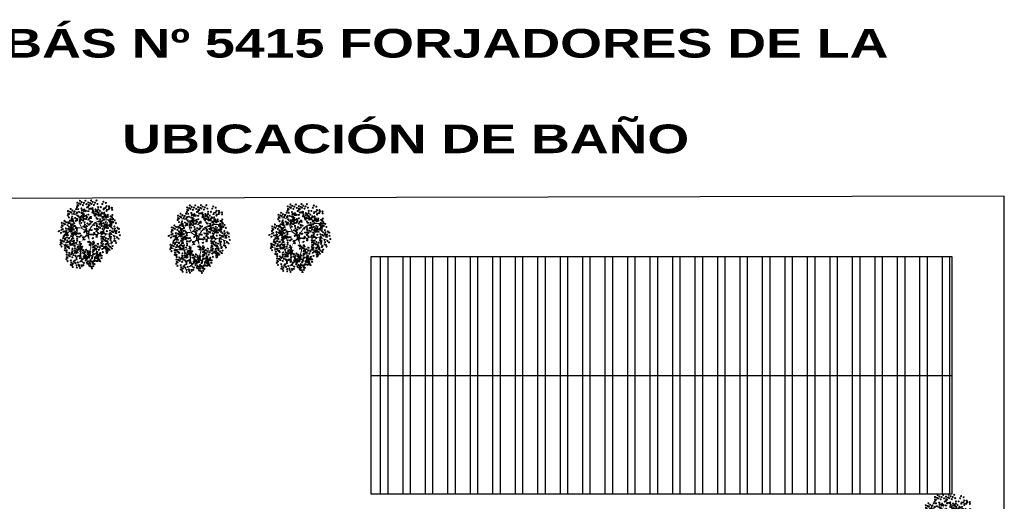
# Model space of a CAD drawing. Header units: millimetres. Extents: x 2041 to 2304, y 426 to 519.
# Tile 22 of 24: x 2107 to 2175, y 486 to 519. Entities that reach past the tile are written whole.
import ezdxf

# ---------------------------------------------------------------- set-up
doc = ezdxf.new("R2010")
doc.units = ezdxf.units.MM
doc.linetypes.add('ACAD_ISO04W100', pattern=[30, 24, -3, 0, -3])
doc.layers.add('01 - Vegetación', color=3, linetype='Continuous', lineweight=0)
doc.layers.add('Cotas', color=3, linetype='Continuous')
doc.layers.add('PAREDE', color=6, linetype='Continuous')
doc.styles.add('REGUA60', font='cityb___.ttf', dxfattribs={"width": 1.4})

# ---------------------------------------------------------------- blocks, each defined once
blk = doc.blocks.new('17')
at = {"layer": '01 - Vegetación'}
for points in [[(4495.84, 1680.23, 1.33, 0.0221, 0.199177), (4489.97, 1684.48, 0.0221, 0.0221, 1.224983)], [(4496.02, 1680.23, 1.33, 0.0221, 0.286986), (4500.47, 1683.82, 0.0221, 0.0221, -1.494927)], [(4496.02, 1679.76, 1.77, 0.0221, 0), (4491.39, 1678.53, 0.0221, 0.0221, 0)], [(4496.02, 1679.66, 1.77, 0.0221, 0), (4500.28, 1678.15, 0.0221, 0.0221, 0)], [(4496.4, 1679.85, 1.77, 0.0221, 0.074947), (4496.4, 1672.95, 0.0221, 0.0221, 0.762797)], [(4497.07, 1679.43, 0.133, 0.0221, 0.381476), (4512.91, 1682.47, 0.0221, 0.0221, -1.841687)]]:
    blk.add_lwpolyline(points, format="xyseb", dxfattribs=at)
for points in [[(4490, 1684.47), (4488.83, 1687.51), (4489.5, 1699.09)], [(4487.73, 1684.98), (4483.44, 1688.25), (4481.42, 1694.81)], [(4497.83, 1680.19), (4501.11, 1685.48), (4497.33, 1694.81)], [(4508.5, 1685.98), (4510.45, 1688), (4511.21, 1691.78)], [(4490, 1684.47), (4482.94, 1685.23), (4475.36, 1683.47)], [(4491.39, 1678.53), (4489.02, 1677.58), (4485.46, 1677.92), (4475.87, 1685.99)], [(4500.47, 1683.82), (4506.92, 1685.99), (4511.46, 1683.47), (4515.25, 1682.46)], [(4491.39, 1678.53), (4489, 1675.9), (4487.73, 1665.57)], [(4496.57, 1678.43), (4497.07, 1670.86), (4505.15, 1665.32)], [(4497.07, 1679.43), (4503.89, 1675.65), (4507.17, 1660.78)], [(4488.74, 1675.4), (4484.7, 1673.64), (4475.11, 1676.16)], [(4497.07, 1670.11), (4496.82, 1665.57), (4494.55, 1658.01)]]:
    blk.add_spline(points, degree=3, dxfattribs=at)
blk = doc.blocks.new('16')
at = {"layer": '01 - Vegetación'}
h = blk.add_hatch(color=40, dxfattribs=at)
h.set_gradient(color1=(255, 191, 0), color2=(223, 255, 127), rotation=180, centered=1, tint=1, name='INVSPHERICAL')
edge = h.paths.add_edge_path()
edge.add_ellipse((4538.847, 1678.642), major_axis=(-0.0033, 0.0777), ratio=0.578492, start_angle=0, end_angle=360, ccw=False)
edge = h.paths.add_edge_path()
edge.add_ellipse((4538.961, 1678.487), major_axis=(-0.0349, 0.0695), ratio=0.578492, start_angle=0, end_angle=360, ccw=False)
edge = h.paths.add_edge_path()
edge.add_ellipse((4538.69, 1678.926), major_axis=(-0.0594, 0.0503), ratio=0.578492, start_angle=0, end_angle=360, ccw=False)
edge = h.paths.add_edge_path()
edge.add_ellipse((4538.676, 1678.266), major_axis=(-0.0033, 0.0777), ratio=0.578492, start_angle=0, end_angle=360, ccw=False)
edge = h.paths.add_edge_path()
edge.add_ellipse((4541.23, 1679.281), major_axis=(0.0274, 0.0728), ratio=0.578492, start_angle=0, end_angle=360, ccw=False)
edge = h.paths.add_edge_path()
edge.add_ellipse((4540.829, 1679.36), major_axis=(-0.0349, 0.0695), ratio=0.578492, start_angle=0, end_angle=360, ccw=False)
edge = h.paths.add_edge_path()
edge.add_ellipse((4541.174, 1679.607), major_axis=(-0.0349, 0.0695), ratio=0.578492, start_angle=0, end_angle=360, ccw=False)
edge = h.paths.add_edge_path()
edge.add_ellipse((4541.072, 1679.421), major_axis=(0.0274, 0.0728), ratio=0.578492, start_angle=0, end_angle=360, ccw=False)
edge = h.paths.add_edge_path()
edge.add_ellipse((4540.113, 1679.632), major_axis=(-0.0349, 0.0695), ratio=0.578492, start_angle=0, end_angle=360, ccw=False)
edge = h.paths.add_edge_path()
edge.add_ellipse((4540.279, 1679.843), major_axis=(-0.0349, 0.0695), ratio=0.578492, start_angle=0, end_angle=360, ccw=False)
edge = h.paths.add_edge_path()
edge.add_ellipse((4540.165, 1679.999), major_axis=(-0.0033, 0.0777), ratio=0.578492, start_angle=0, end_angle=360, ccw=False)
edge = h.paths.add_edge_path()
edge.add_ellipse((4540.499, 1679.956), major_axis=(-0.0033, 0.0777), ratio=0.578492, start_angle=0, end_angle=360, ccw=False)
edge = h.paths.add_edge_path()
edge.add_ellipse((4540.629, 1679.513), major_axis=(-0.0594, 0.0503), ratio=0.578492, start_angle=0, end_angle=360, ccw=False)
edge = h.paths.add_edge_path()
edge.add_ellipse((4540.551, 1680.278), major_axis=(0.0274, 0.0728), ratio=0.578492, start_angle=0, end_angle=360, ccw=False)
edge = h.paths.add_edge_path()
edge.add_ellipse((4539.201, 1679.744), major_axis=(-0.0033, 0.0777), ratio=0.578492, start_angle=0, end_angle=360, ccw=False)
edge = h.paths.add_edge_path()
edge.add_ellipse((4539.14, 1679.893), major_axis=(0.0274, 0.0728), ratio=0.578492, start_angle=0, end_angle=360, ccw=False)
edge = h.paths.add_edge_path()
edge.add_ellipse((4539.208, 1680.126), major_axis=(-0.0033, 0.0777), ratio=0.578492, start_angle=0, end_angle=360, ccw=False)
edge = h.paths.add_edge_path()
edge.add_ellipse((4538.979, 1680.681), major_axis=(-0.0594, 0.0503), ratio=0.578492, start_angle=0, end_angle=360, ccw=False)
edge = h.paths.add_edge_path()
edge.add_ellipse((4538.577, 1680.728), major_axis=(-0.0033, 0.0777), ratio=0.578492, start_angle=0, end_angle=360, ccw=False)
edge = h.paths.add_edge_path()
edge.add_ellipse((4538.926, 1680.033), major_axis=(0.0274, 0.0728), ratio=0.578492, start_angle=0, end_angle=360, ccw=False)
edge = h.paths.add_edge_path()
edge.add_ellipse((4538.95, 1679.842), major_axis=(0.0274, 0.0728), ratio=0.578492, start_angle=0, end_angle=360, ccw=False)
edge = h.paths.add_edge_path()
edge.add_ellipse((4538.621, 1680.191), major_axis=(-0.0349, 0.0695), ratio=0.578492, start_angle=0, end_angle=360, ccw=False)
edge = h.paths.add_edge_path()
edge.add_ellipse((4538.328, 1680.411), major_axis=(0.0274, 0.0728), ratio=0.578492, start_angle=0, end_angle=360, ccw=False)
edge = h.paths.add_edge_path()
edge.add_ellipse((4538.283, 1680.138), major_axis=(-0.0594, 0.0503), ratio=0.578492, start_angle=0, end_angle=360, ccw=False)
edge = h.paths.add_edge_path()
edge.add_ellipse((4538.32, 1679.993), major_axis=(-0.0594, 0.0503), ratio=0.578492, start_angle=0, end_angle=360, ccw=False)
edge = h.paths.add_edge_path()
edge.add_ellipse((4538.755, 1680.687), major_axis=(-0.0033, 0.0777), ratio=0.578492, start_angle=0, end_angle=360, ccw=False)
edge = h.paths.add_edge_path()
edge.add_ellipse((4538.834, 1681.261), major_axis=(-0.0349, 0.0695), ratio=0.578492, start_angle=0, end_angle=360, ccw=False)
edge = h.paths.add_edge_path()
edge.add_ellipse((4539.054, 1681.374), major_axis=(-0.0033, 0.0777), ratio=0.578492, start_angle=0, end_angle=360, ccw=False)
edge = h.paths.add_edge_path()
edge.add_ellipse((4539.147, 1681.076), major_axis=(-0.0594, 0.0503), ratio=0.578492, start_angle=0, end_angle=360, ccw=False)
edge = h.paths.add_edge_path()
edge.add_ellipse((4539.52, 1680.541), major_axis=(-0.0033, 0.0777), ratio=0.578492, start_angle=0, end_angle=360, ccw=False)
edge = h.paths.add_edge_path()
edge.add_ellipse((4539.459, 1680.689), major_axis=(0.0274, 0.0728), ratio=0.578492, start_angle=0, end_angle=360, ccw=False)
edge = h.paths.add_edge_path()
edge.add_ellipse((4539.527, 1680.923), major_axis=(-0.0033, 0.0777), ratio=0.578492, start_angle=0, end_angle=360, ccw=False)
edge = h.paths.add_edge_path()
edge.add_ellipse((4539.265, 1681.244), major_axis=(0.0274, 0.0728), ratio=0.578492, start_angle=0, end_angle=360, ccw=False)
edge = h.paths.add_edge_path()
edge.add_ellipse((4539.188, 1677.478), major_axis=(-0.0594, 0.0503), ratio=0.578492, start_angle=0, end_angle=360, ccw=False)
edge = h.paths.add_edge_path()
edge.add_ellipse((4539.473, 1678.19), major_axis=(0.0274, 0.0728), ratio=0.578492, start_angle=0, end_angle=360, ccw=False)
edge = h.paths.add_edge_path()
edge.add_ellipse((4540.696, 1678.325), major_axis=(0.0274, 0.0728), ratio=0.578492, start_angle=0, end_angle=360, ccw=False)
edge = h.paths.add_edge_path()
edge.add_ellipse((4540.33, 1678.305), major_axis=(-0.0033, 0.0777), ratio=0.578492, start_angle=0, end_angle=360, ccw=False)
edge = h.paths.add_edge_path()
edge.add_ellipse((4540.174, 1678.307), major_axis=(-0.0033, 0.0777), ratio=0.578492, start_angle=0, end_angle=360, ccw=False)
edge = h.paths.add_edge_path()
edge.add_ellipse((4540.488, 1677.717), major_axis=(-0.0594, 0.0503), ratio=0.578492, start_angle=0, end_angle=360, ccw=False)
edge = h.paths.add_edge_path()
edge.add_ellipse((4540.676, 1677.675), major_axis=(-0.0594, 0.0503), ratio=0.578492, start_angle=0, end_angle=360, ccw=False)
edge = h.paths.add_edge_path()
edge.add_ellipse((4539.469, 1677.341), major_axis=(-0.0033, 0.0777), ratio=0.578492, start_angle=0, end_angle=360, ccw=False)
edge = h.paths.add_edge_path()
edge.add_ellipse((4539.773, 1677.406), major_axis=(-0.0594, 0.0503), ratio=0.578492, start_angle=0, end_angle=360, ccw=False)
edge = h.paths.add_edge_path()
edge.add_ellipse((4539.631, 1677.23), major_axis=(-0.0349, 0.0695), ratio=0.578492, start_angle=0, end_angle=360, ccw=False)
edge = h.paths.add_edge_path()
edge.add_ellipse((4539.445, 1677.695), major_axis=(-0.0594, 0.0503), ratio=0.578492, start_angle=0, end_angle=360, ccw=False)
edge = h.paths.add_edge_path()
edge.add_ellipse((4542.676, 1679.136), major_axis=(-0.0033, 0.0777), ratio=0.578492, start_angle=0, end_angle=360, ccw=False)
edge = h.paths.add_edge_path()
edge.add_ellipse((4542.661, 1679.428), major_axis=(-0.0033, 0.0777), ratio=0.578492, start_angle=0, end_angle=360, ccw=False)
edge = h.paths.add_edge_path()
edge.add_ellipse((4542.742, 1679.554), major_axis=(-0.0033, 0.0777), ratio=0.578492, start_angle=0, end_angle=360, ccw=False)
edge = h.paths.add_edge_path()
edge.add_ellipse((4542.776, 1679.728), major_axis=(-0.0349, 0.0695), ratio=0.578492, start_angle=0, end_angle=360, ccw=False)
edge = h.paths.add_edge_path()
edge.add_ellipse((4542.477, 1679.745), major_axis=(0.0274, 0.0728), ratio=0.578492, start_angle=0, end_angle=360, ccw=False)
edge = h.paths.add_edge_path()
edge.add_ellipse((4542.578, 1680.02), major_axis=(0.0274, 0.0728), ratio=0.578492, start_angle=0, end_angle=360, ccw=False)
edge = h.paths.add_edge_path()
edge.add_ellipse((4542.466, 1680.268), major_axis=(-0.0349, 0.0695), ratio=0.578492, start_angle=0, end_angle=360, ccw=False)
edge = h.paths.add_edge_path()
edge.add_ellipse((4542.632, 1680.479), major_axis=(-0.0349, 0.0695), ratio=0.578492, start_angle=0, end_angle=360, ccw=False)
edge = h.paths.add_edge_path()
edge.add_ellipse((4542.359, 1679.577), major_axis=(-0.0594, 0.0503), ratio=0.578492, start_angle=0, end_angle=360, ccw=False)
edge = h.paths.add_edge_path()
edge.add_ellipse((4542.171, 1679.619), major_axis=(-0.0594, 0.0503), ratio=0.578492, start_angle=0, end_angle=360, ccw=False)
edge = h.paths.add_edge_path()
edge.add_ellipse((4542.246, 1679.328), major_axis=(-0.0594, 0.0503), ratio=0.578492, start_angle=0, end_angle=360, ccw=False)
edge = h.paths.add_edge_path()
edge.add_ellipse((4542.369, 1678.498), major_axis=(0.0274, 0.0728), ratio=0.578492, start_angle=0, end_angle=360, ccw=False)
edge = h.paths.add_edge_path()
edge.add_ellipse((4542.902, 1678.749), major_axis=(-0.0349, 0.0695), ratio=0.578492, start_angle=0, end_angle=360, ccw=False)
edge = h.paths.add_edge_path()
edge.add_ellipse((4542.925, 1678.897), major_axis=(-0.0349, 0.0695), ratio=0.578492, start_angle=0, end_angle=360, ccw=False)
edge = h.paths.add_edge_path()
edge.add_ellipse((4542.628, 1678.671), major_axis=(-0.0033, 0.0777), ratio=0.578492, start_angle=0, end_angle=360, ccw=False)
edge = h.paths.add_edge_path()
edge.add_ellipse((4542.11, 1678.896), major_axis=(-0.0349, 0.0695), ratio=0.578492, start_angle=0, end_angle=360, ccw=False)
edge = h.paths.add_edge_path()
edge.add_ellipse((4542.34, 1678.18), major_axis=(-0.0349, 0.0695), ratio=0.578492, start_angle=0, end_angle=360, ccw=False)
edge = h.paths.add_edge_path()
edge.add_ellipse((4538.137, 1679.191), major_axis=(-0.0349, 0.0695), ratio=0.578492, start_angle=0, end_angle=360, ccw=False)
edge = h.paths.add_edge_path()
edge.add_ellipse((4538.099, 1678.758), major_axis=(-0.0594, 0.0503), ratio=0.578492, start_angle=0, end_angle=360, ccw=False)
edge = h.paths.add_edge_path()
edge.add_ellipse((4537.796, 1678.552), major_axis=(0.0274, 0.0728), ratio=0.578492, start_angle=0, end_angle=360, ccw=False)
edge = h.paths.add_edge_path()
edge.add_ellipse((4537.776, 1678.277), major_axis=(-0.0033, 0.0777), ratio=0.578492, start_angle=0, end_angle=360, ccw=False)
edge = h.paths.add_edge_path()
edge.add_ellipse((4539.181, 1678.6), major_axis=(-0.0033, 0.0777), ratio=0.578492, start_angle=0, end_angle=360, ccw=False)
edge = h.paths.add_edge_path()
edge.add_ellipse((4538.502, 1678.968), major_axis=(-0.0594, 0.0503), ratio=0.578492, start_angle=0, end_angle=360, ccw=False)
edge = h.paths.add_edge_path()
edge.add_ellipse((4538.615, 1679.216), major_axis=(-0.0594, 0.0503), ratio=0.578492, start_angle=0, end_angle=360, ccw=False)
edge = h.paths.add_edge_path()
edge.add_ellipse((4538.188, 1679.557), major_axis=(-0.0033, 0.0777), ratio=0.578492, start_angle=0, end_angle=360, ccw=False)
edge = h.paths.add_edge_path()
edge.add_ellipse((4538.203, 1679.265), major_axis=(-0.0033, 0.0777), ratio=0.578492, start_angle=0, end_angle=360, ccw=False)
edge = h.paths.add_edge_path()
edge.add_ellipse((4538.285, 1679.391), major_axis=(-0.0033, 0.0777), ratio=0.578492, start_angle=0, end_angle=360, ccw=False)
edge = h.paths.add_edge_path()
edge.add_ellipse((4538.856, 1679.647), major_axis=(-0.0349, 0.0695), ratio=0.578492, start_angle=0, end_angle=360, ccw=False)
edge = h.paths.add_edge_path()
edge.add_ellipse((4538.272, 1678.751), major_axis=(0.0274, 0.0728), ratio=0.578492, start_angle=0, end_angle=360, ccw=False)
edge = h.paths.add_edge_path()
edge.add_ellipse((4540.863, 1678.985), major_axis=(0.0274, 0.0728), ratio=0.578492, start_angle=0, end_angle=360, ccw=False)
edge = h.paths.add_edge_path()
edge.add_ellipse((4540.823, 1678.811), major_axis=(-0.0349, 0.0695), ratio=0.578492, start_angle=0, end_angle=360, ccw=False)
edge = h.paths.add_edge_path()
edge.add_ellipse((4541.446, 1678.949), major_axis=(-0.0349, 0.0695), ratio=0.578492, start_angle=0, end_angle=360, ccw=False)
edge = h.paths.add_edge_path()
edge.add_ellipse((4540.434, 1680.393), major_axis=(-0.0033, 0.0777), ratio=0.578492, start_angle=0, end_angle=360, ccw=False)
edge = h.paths.add_edge_path()
edge.add_ellipse((4540.419, 1680.685), major_axis=(-0.0033, 0.0777), ratio=0.578492, start_angle=0, end_angle=360, ccw=False)
edge = h.paths.add_edge_path()
edge.add_ellipse((4539.773, 1680.547), major_axis=(-0.0349, 0.0695), ratio=0.578492, start_angle=0, end_angle=360, ccw=False)
edge = h.paths.add_edge_path()
edge.add_ellipse((4539.782, 1680.87), major_axis=(-0.0349, 0.0695), ratio=0.578492, start_angle=0, end_angle=360, ccw=False)
edge = h.paths.add_edge_path()
edge.add_ellipse((4539.668, 1681.126), major_axis=(0.0274, 0.0728), ratio=0.578492, start_angle=0, end_angle=360, ccw=False)
edge = h.paths.add_edge_path()
edge.add_ellipse((4540.336, 1681.276), major_axis=(0.0274, 0.0728), ratio=0.578492, start_angle=0, end_angle=360, ccw=False)
edge = h.paths.add_edge_path()
edge.add_ellipse((4540.381, 1681.413), major_axis=(-0.0349, 0.0695), ratio=0.578492, start_angle=0, end_angle=360, ccw=False)
edge = h.paths.add_edge_path()
edge.add_ellipse((4540.225, 1681.525), major_axis=(-0.0349, 0.0695), ratio=0.578492, start_angle=0, end_angle=360, ccw=False)
edge = h.paths.add_edge_path()
edge.add_ellipse((4540.009, 1681.424), major_axis=(-0.0033, 0.0777), ratio=0.578492, start_angle=0, end_angle=360, ccw=False)
edge = h.paths.add_edge_path()
edge.add_ellipse((4540.106, 1681.258), major_axis=(-0.0033, 0.0777), ratio=0.578492, start_angle=0, end_angle=360, ccw=False)
edge = h.paths.add_edge_path()
edge.add_ellipse((4540.036, 1680.989), major_axis=(-0.0594, 0.0503), ratio=0.578492, start_angle=0, end_angle=360, ccw=False)
edge = h.paths.add_edge_path()
edge.add_ellipse((4539.967, 1680.73), major_axis=(-0.0594, 0.0503), ratio=0.578492, start_angle=0, end_angle=360, ccw=False)
edge = h.paths.add_edge_path()
edge.add_ellipse((4541.92, 1680.217), major_axis=(-0.0033, 0.0777), ratio=0.578492, start_angle=0, end_angle=360, ccw=False)
edge = h.paths.add_edge_path()
edge.add_ellipse((4541.222, 1680.466), major_axis=(-0.0349, 0.0695), ratio=0.578492, start_angle=0, end_angle=360, ccw=False)
edge = h.paths.add_edge_path()
edge.add_ellipse((4541.387, 1680.676), major_axis=(-0.0349, 0.0695), ratio=0.578492, start_angle=0, end_angle=360, ccw=False)
edge = h.paths.add_edge_path()
edge.add_ellipse((4541.251, 1680.784), major_axis=(0.0274, 0.0728), ratio=0.578492, start_angle=0, end_angle=360, ccw=False)
edge = h.paths.add_edge_path()
edge.add_ellipse((4541.818, 1680.659), major_axis=(0.0274, 0.0728), ratio=0.578492, start_angle=0, end_angle=360, ccw=False)
edge = h.paths.add_edge_path()
edge.add_ellipse((4541.942, 1680.743), major_axis=(0.0274, 0.0728), ratio=0.578492, start_angle=0, end_angle=360, ccw=False)
edge = h.paths.add_edge_path()
edge.add_ellipse((4541.762, 1680.886), major_axis=(-0.0349, 0.0695), ratio=0.578492, start_angle=0, end_angle=360, ccw=False)
edge = h.paths.add_edge_path()
edge.add_ellipse((4541.592, 1681.082), major_axis=(-0.0033, 0.0777), ratio=0.578492, start_angle=0, end_angle=360, ccw=False)
edge = h.paths.add_edge_path()
edge.add_ellipse((4541.511, 1680.956), major_axis=(-0.0033, 0.0777), ratio=0.578492, start_angle=0, end_angle=360, ccw=False)
edge = h.paths.add_edge_path()
edge.add_ellipse((4541.775, 1680.201), major_axis=(-0.0594, 0.0503), ratio=0.578492, start_angle=0, end_angle=360, ccw=False)
edge = h.paths.add_edge_path()
edge.add_ellipse((4541.737, 1680.346), major_axis=(-0.0594, 0.0503), ratio=0.578492, start_angle=0, end_angle=360, ccw=False)
edge = h.paths.add_edge_path()
edge.add_ellipse((4541.843, 1679.118), major_axis=(-0.0594, 0.0503), ratio=0.578492, start_angle=0, end_angle=360, ccw=False)
edge = h.paths.add_edge_path()
edge.add_ellipse((4541.881, 1679.551), major_axis=(-0.0349, 0.0695), ratio=0.578492, start_angle=0, end_angle=360, ccw=False)
edge = h.paths.add_edge_path()
edge.add_ellipse((4542.015, 1679.29), major_axis=(-0.0349, 0.0695), ratio=0.578492, start_angle=0, end_angle=360, ccw=False)
edge = h.paths.add_edge_path()
edge.add_ellipse((4541.91, 1679.869), major_axis=(0.0274, 0.0728), ratio=0.578492, start_angle=0, end_angle=360, ccw=False)
edge = h.paths.add_edge_path()
edge.add_ellipse((4541.769, 1679.666), major_axis=(-0.0033, 0.0777), ratio=0.578492, start_angle=0, end_angle=360, ccw=False)
edge = h.paths.add_edge_path()
edge.add_ellipse((4539.676, 1679.115), major_axis=(-0.0033, 0.0777), ratio=0.578492, start_angle=0, end_angle=360, ccw=False)
edge = h.paths.add_edge_path()
edge.add_ellipse((4539.594, 1678.989), major_axis=(-0.0033, 0.0777), ratio=0.578492, start_angle=0, end_angle=360, ccw=False)
edge = h.paths.add_edge_path()
edge.add_ellipse((4539.898, 1679.531), major_axis=(-0.0033, 0.0777), ratio=0.578492, start_angle=0, end_angle=360, ccw=False)
edge = h.paths.add_edge_path()
edge.add_ellipse((4539.697, 1678.641), major_axis=(-0.0349, 0.0695), ratio=0.578492, start_angle=0, end_angle=360, ccw=False)
edge = h.paths.add_edge_path()
edge.add_ellipse((4539.398, 1678.691), major_axis=(-0.0349, 0.0695), ratio=0.578492, start_angle=0, end_angle=360, ccw=False)
edge = h.paths.add_edge_path()
edge.add_ellipse((4539.555, 1678.579), major_axis=(-0.0349, 0.0695), ratio=0.578492, start_angle=0, end_angle=360, ccw=False)
edge = h.paths.add_edge_path()
edge.add_ellipse((4540.714, 1679.167), major_axis=(0.0274, 0.0728), ratio=0.578492, start_angle=0, end_angle=360, ccw=False)
edge = h.paths.add_edge_path()
edge.add_ellipse((4540.549, 1681.79), major_axis=(-0.0349, 0.0695), ratio=0.578492, start_angle=0, end_angle=360, ccw=False)
edge = h.paths.add_edge_path()
edge.add_ellipse((4540.715, 1682.001), major_axis=(-0.0349, 0.0695), ratio=0.578492, start_angle=0, end_angle=360, ccw=False)
edge = h.paths.add_edge_path()
edge.add_ellipse((4540.848, 1681.741), major_axis=(-0.0349, 0.0695), ratio=0.578492, start_angle=0, end_angle=360, ccw=False)
edge = h.paths.add_edge_path()
edge.add_ellipse((4540.661, 1681.542), major_axis=(0.0274, 0.0728), ratio=0.578492, start_angle=0, end_angle=360, ccw=False)
edge = h.paths.add_edge_path()
edge.add_ellipse((4540.684, 1681.351), major_axis=(0.0274, 0.0728), ratio=0.578492, start_angle=0, end_angle=360, ccw=False)
edge = h.paths.add_edge_path()
edge.add_ellipse((4540.56, 1681.267), major_axis=(0.0274, 0.0728), ratio=0.578492, start_angle=0, end_angle=360, ccw=False)
edge = h.paths.add_edge_path()
edge.add_ellipse((4540.528, 1678.539), major_axis=(0.0274, 0.0728), ratio=0.578492, start_angle=0, end_angle=360, ccw=False)
edge = h.paths.add_edge_path()
edge.add_ellipse((4540.38, 1678.647), major_axis=(0.0274, 0.0728), ratio=0.578492, start_angle=0, end_angle=360, ccw=False)
edge = h.paths.add_edge_path()
edge.add_ellipse((4540.034, 1678.678), major_axis=(-0.0349, 0.0695), ratio=0.578492, start_angle=0, end_angle=360, ccw=False)
edge = h.paths.add_edge_path()
edge.add_ellipse((4540.944, 1678.493), major_axis=(0.0274, 0.0728), ratio=0.578492, start_angle=0, end_angle=360, ccw=False)
edge = h.paths.add_edge_path()
edge.add_ellipse((4541.625, 1678.77), major_axis=(-0.0349, 0.0695), ratio=0.578492, start_angle=0, end_angle=360, ccw=False)
edge = h.paths.add_edge_path()
edge.add_ellipse((4541.994, 1678.887), major_axis=(0.0274, 0.0728), ratio=0.578492, start_angle=0, end_angle=360, ccw=False)
edge = h.paths.add_edge_path()
edge.add_ellipse((4541.336, 1678.598), major_axis=(0.0274, 0.0728), ratio=0.578492, start_angle=0, end_angle=360, ccw=False)
edge = h.paths.add_edge_path()
edge.add_ellipse((4539.381, 1678.993), major_axis=(-0.0349, 0.0695), ratio=0.578492, start_angle=0, end_angle=360, ccw=False)
edge = h.paths.add_edge_path()
edge.add_ellipse((4540.938, 1681.079), major_axis=(-0.0033, 0.0777), ratio=0.578492, start_angle=0, end_angle=360, ccw=False)
edge = h.paths.add_edge_path()
edge.add_ellipse((4540.699, 1680.759), major_axis=(-0.0594, 0.0503), ratio=0.578492, start_angle=0, end_angle=360, ccw=False)
edge = h.paths.add_edge_path()
edge.add_ellipse((4540.908, 1680.857), major_axis=(-0.0349, 0.0695), ratio=0.578492, start_angle=0, end_angle=360, ccw=False)
edge = h.paths.add_edge_path()
edge.add_ellipse((4540.863, 1680.561), major_axis=(-0.0349, 0.0695), ratio=0.578492, start_angle=0, end_angle=360, ccw=False)
edge = h.paths.add_edge_path()
edge.add_ellipse((4540.564, 1680.61), major_axis=(-0.0349, 0.0695), ratio=0.578492, start_angle=0, end_angle=360, ccw=False)
edge = h.paths.add_edge_path()
edge.add_ellipse((4539.771, 1681.729), major_axis=(-0.0349, 0.0695), ratio=0.578492, start_angle=0, end_angle=360, ccw=False)
edge = h.paths.add_edge_path()
edge.add_ellipse((4540.968, 1678.302), major_axis=(0.0274, 0.0728), ratio=0.578492, start_angle=0, end_angle=360, ccw=False)
edge = h.paths.add_edge_path()
edge.add_ellipse((4541.908, 1678.227), major_axis=(-0.0033, 0.0777), ratio=0.578492, start_angle=0, end_angle=360, ccw=False)
edge = h.paths.add_edge_path()
edge.add_ellipse((4541.283, 1678.297), major_axis=(-0.0349, 0.0695), ratio=0.578492, start_angle=0, end_angle=360, ccw=False)
edge = h.paths.add_edge_path()
edge.add_ellipse((4541.463, 1678.333), major_axis=(-0.0349, 0.0695), ratio=0.578492, start_angle=0, end_angle=360, ccw=False)
edge = h.paths.add_edge_path()
edge.add_ellipse((4538.021, 1678.159), major_axis=(0.0274, 0.0728), ratio=0.578492, start_angle=0, end_angle=360, ccw=False)
edge = h.paths.add_edge_path()
edge.add_ellipse((4537.772, 1677.992), major_axis=(0.0274, 0.0728), ratio=0.578492, start_angle=0, end_angle=360, ccw=False)
edge = h.paths.add_edge_path()
edge.add_ellipse((4538.082, 1677.841), major_axis=(-0.0033, 0.0777), ratio=0.578492, start_angle=0, end_angle=360, ccw=False)
edge = h.paths.add_edge_path()
edge.add_ellipse((4538.572, 1677.966), major_axis=(-0.0349, 0.0695), ratio=0.578492, start_angle=0, end_angle=360, ccw=False)
edge = h.paths.add_edge_path()
edge.add_ellipse((4538.311, 1677.99), major_axis=(0.0274, 0.0728), ratio=0.578492, start_angle=0, end_angle=360, ccw=False)
edge = h.paths.add_edge_path()
edge.add_ellipse((4538.394, 1678.174), major_axis=(0.0274, 0.0728), ratio=0.578492, start_angle=0, end_angle=360, ccw=False)
edge = h.paths.add_edge_path()
edge.add_ellipse((4538.776, 1677.355), major_axis=(-0.0349, 0.0695), ratio=0.578492, start_angle=0, end_angle=360, ccw=False)
edge = h.paths.add_edge_path()
edge.add_ellipse((4538.597, 1677.319), major_axis=(-0.0349, 0.0695), ratio=0.578492, start_angle=0, end_angle=360, ccw=False)
edge = h.paths.add_edge_path()
edge.add_ellipse((4539.063, 1677.621), major_axis=(-0.0349, 0.0695), ratio=0.578492, start_angle=0, end_angle=360, ccw=False)
edge = h.paths.add_edge_path()
edge.add_ellipse((4539.033, 1676.828), major_axis=(0.0274, 0.0728), ratio=0.578492, start_angle=0, end_angle=360, ccw=False)
edge = h.paths.add_edge_path()
edge.add_ellipse((4539.009, 1677.162), major_axis=(0.0274, 0.0728), ratio=0.578492, start_angle=0, end_angle=360, ccw=False)
edge = h.paths.add_edge_path()
edge.add_ellipse((4538.885, 1677.078), major_axis=(0.0274, 0.0728), ratio=0.578492, start_angle=0, end_angle=360, ccw=False)
edge = h.paths.add_edge_path()
edge.add_ellipse((4539.054, 1677.298), major_axis=(-0.0349, 0.0695), ratio=0.578492, start_angle=0, end_angle=360, ccw=False)
edge = h.paths.add_edge_path()
edge.add_ellipse((4542.221, 1677.913), major_axis=(-0.0033, 0.0777), ratio=0.578492, start_angle=0, end_angle=360, ccw=False)
edge = h.paths.add_edge_path()
edge.add_ellipse((4542.451, 1677.771), major_axis=(-0.0349, 0.0695), ratio=0.578492, start_angle=0, end_angle=360, ccw=False)
edge = h.paths.add_edge_path()
edge.add_ellipse((4541.18, 1677.355), major_axis=(-0.0349, 0.0695), ratio=0.578492, start_angle=0, end_angle=360, ccw=False)
edge = h.paths.add_edge_path()
edge.add_ellipse((4541.671, 1678.102), major_axis=(-0.0033, 0.0777), ratio=0.578492, start_angle=0, end_angle=360, ccw=False)
edge = h.paths.add_edge_path()
edge.add_ellipse((4541.411, 1678.017), major_axis=(-0.0033, 0.0777), ratio=0.578492, start_angle=0, end_angle=360, ccw=False)
edge = h.paths.add_edge_path()
edge.add_ellipse((4542.075, 1677.637), major_axis=(-0.0594, 0.0503), ratio=0.578492, start_angle=0, end_angle=360, ccw=False)
edge = h.paths.add_edge_path()
edge.add_ellipse((4541.252, 1677.826), major_axis=(-0.0349, 0.0695), ratio=0.578492, start_angle=0, end_angle=360, ccw=False)
edge = h.paths.add_edge_path()
edge.add_ellipse((4541.596, 1676.853), major_axis=(-0.0033, 0.0777), ratio=0.578492, start_angle=0, end_angle=360, ccw=False)
edge = h.paths.add_edge_path()
edge.add_ellipse((4541.655, 1677.018), major_axis=(-0.0033, 0.0777), ratio=0.578492, start_angle=0, end_angle=360, ccw=False)
edge = h.paths.add_edge_path()
edge.add_ellipse((4542.033, 1677.371), major_axis=(-0.0349, 0.0695), ratio=0.578492, start_angle=0, end_angle=360, ccw=False)
edge = h.paths.add_edge_path()
edge.add_ellipse((4542.19, 1677.259), major_axis=(-0.0349, 0.0695), ratio=0.578492, start_angle=0, end_angle=360, ccw=False)
edge = h.paths.add_edge_path()
edge.add_ellipse((4542.168, 1676.931), major_axis=(0.0274, 0.0728), ratio=0.578492, start_angle=0, end_angle=360, ccw=False)
edge = h.paths.add_edge_path()
edge.add_ellipse((4542.176, 1677.433), major_axis=(-0.0349, 0.0695), ratio=0.578492, start_angle=0, end_angle=360, ccw=False)
edge = h.paths.add_edge_path()
edge.add_ellipse((4541.313, 1677.094), major_axis=(-0.0349, 0.0695), ratio=0.578492, start_angle=0, end_angle=360, ccw=False)
edge = h.paths.add_edge_path()
edge.add_ellipse((4541.359, 1677.391), major_axis=(-0.0349, 0.0695), ratio=0.578492, start_angle=0, end_angle=360, ccw=False)
edge = h.paths.add_edge_path()
edge.add_ellipse((4540.019, 1676.943), major_axis=(-0.0349, 0.0695), ratio=0.578492, start_angle=0, end_angle=360, ccw=False)
edge = h.paths.add_edge_path()
edge.add_ellipse((4539.641, 1676.826), major_axis=(0.0274, 0.0728), ratio=0.578492, start_angle=0, end_angle=360, ccw=False)
edge = h.paths.add_edge_path()
edge.add_ellipse((4539.262, 1676.754), major_axis=(-0.0594, 0.0503), ratio=0.578492, start_angle=0, end_angle=360, ccw=False)
edge = h.paths.add_edge_path()
edge.add_ellipse((4539.45, 1677.146), major_axis=(-0.0594, 0.0503), ratio=0.578492, start_angle=0, end_angle=360, ccw=False)
at = {"layer": '01 - Vegetación', "extrusion": (0, 0, -1)}
for centre, major_axis in [((4539.771, 1681.729), (-0.0349, 0.0695)), ((4540.549, 1681.79), (-0.0349, 0.0695)), ((4540.715, 1682.001), (-0.0349, 0.0695)), ((4540.848, 1681.741), (-0.0349, 0.0695)), ((4538.577, 1680.728), (-0.0033, 0.0777)), ((4538.755, 1680.687), (-0.0033, 0.0777)), ((4538.834, 1681.261), (-0.0349, 0.0695)), ((4539.054, 1681.374), (-0.0033, 0.0777)), ((4539.527, 1680.923), (-0.0033, 0.0777)), ((4539.782, 1680.87), (-0.0349, 0.0695)), ((4540.009, 1681.424), (-0.0033, 0.0777)), ((4540.106, 1681.258), (-0.0033, 0.0777)), ((4540.225, 1681.525), (-0.0349, 0.0695)), ((4540.381, 1681.413), (-0.0349, 0.0695)), ((4540.419, 1680.685), (-0.0033, 0.0777)), ((4540.564, 1680.61), (-0.0349, 0.0695)), ((4540.908, 1680.857), (-0.0349, 0.0695)), ((4540.938, 1681.079), (-0.0033, 0.0777)), ((4541.387, 1680.676), (-0.0349, 0.0695)), ((4541.511, 1680.956), (-0.0033, 0.0777)), ((4541.592, 1681.082), (-0.0033, 0.0777)), ((4541.762, 1680.886), (-0.0349, 0.0695)), ((4538.621, 1680.191), (-0.0349, 0.0695)), ((4538.856, 1679.647), (-0.0349, 0.0695)), ((4539.201, 1679.744), (-0.0033, 0.0777)), ((4539.208, 1680.126), (-0.0033, 0.0777)), ((4539.52, 1680.541), (-0.0033, 0.0777)), ((4539.773, 1680.547), (-0.0349, 0.0695)), ((4540.113, 1679.632), (-0.0349, 0.0695)), ((4540.165, 1679.999), (-0.0033, 0.0777)), ((4540.279, 1679.843), (-0.0349, 0.0695)), ((4540.434, 1680.393), (-0.0033, 0.0777)), ((4540.499, 1679.956), (-0.0033, 0.0777)), ((4540.863, 1680.561), (-0.0349, 0.0695)), ((4541.222, 1680.466), (-0.0349, 0.0695)), ((4541.769, 1679.666), (-0.0033, 0.0777)), ((4541.92, 1680.217), (-0.0033, 0.0777)), ((4542.466, 1680.268), (-0.0349, 0.0695)), ((4542.632, 1680.479), (-0.0349, 0.0695)), ((4542.776, 1679.728), (-0.0349, 0.0695)), ((4538.137, 1679.191), (-0.0349, 0.0695)), ((4538.188, 1679.557), (-0.0033, 0.0777)), ((4538.203, 1679.265), (-0.0033, 0.0777)), ((4538.285, 1679.391), (-0.0033, 0.0777)), ((4539.381, 1678.993), (-0.0349, 0.0695)), ((4539.398, 1678.691), (-0.0349, 0.0695)), ((4539.594, 1678.989), (-0.0033, 0.0777)), ((4539.676, 1679.115), (-0.0033, 0.0777)), ((4539.898, 1679.531), (-0.0033, 0.0777)), ((4540.034, 1678.678), (-0.0349, 0.0695)), ((4540.823, 1678.811), (-0.0349, 0.0695)), ((4540.829, 1679.36), (-0.0349, 0.0695)), ((4541.174, 1679.607), (-0.0349, 0.0695)), ((4541.446, 1678.949), (-0.0349, 0.0695)), ((4541.625, 1678.77), (-0.0349, 0.0695)), ((4541.881, 1679.551), (-0.0349, 0.0695)), ((4542.015, 1679.29), (-0.0349, 0.0695)), ((4542.11, 1678.896), (-0.0349, 0.0695)), ((4542.628, 1678.671), (-0.0033, 0.0777)), ((4542.661, 1679.428), (-0.0033, 0.0777)), ((4542.676, 1679.136), (-0.0033, 0.0777)), ((4542.742, 1679.554), (-0.0033, 0.0777)), ((4542.902, 1678.749), (-0.0349, 0.0695)), ((4542.925, 1678.897), (-0.0349, 0.0695)), ((4537.776, 1678.277), (-0.0033, 0.0777)), ((4538.082, 1677.841), (-0.0033, 0.0777)), ((4538.572, 1677.966), (-0.0349, 0.0695)), ((4538.676, 1678.266), (-0.0033, 0.0777)), ((4538.847, 1678.642), (-0.0033, 0.0777)), ((4538.961, 1678.487), (-0.0349, 0.0695)), ((4539.181, 1678.6), (-0.0033, 0.0777)), ((4539.555, 1678.579), (-0.0349, 0.0695)), ((4539.697, 1678.641), (-0.0349, 0.0695)), ((4540.174, 1678.307), (-0.0033, 0.0777)), ((4540.33, 1678.305), (-0.0033, 0.0777)), ((4541.252, 1677.826), (-0.0349, 0.0695)), ((4541.283, 1678.297), (-0.0349, 0.0695)), ((4541.411, 1678.017), (-0.0033, 0.0777)), ((4541.463, 1678.333), (-0.0349, 0.0695)), ((4541.671, 1678.102), (-0.0033, 0.0777)), ((4541.908, 1678.227), (-0.0033, 0.0777)), ((4542.221, 1677.913), (-0.0033, 0.0777)), ((4542.34, 1678.18), (-0.0349, 0.0695)), ((4542.451, 1677.771), (-0.0349, 0.0695)), ((4538.597, 1677.319), (-0.0349, 0.0695)), ((4538.776, 1677.355), (-0.0349, 0.0695)), ((4539.054, 1677.298), (-0.0349, 0.0695)), ((4539.063, 1677.621), (-0.0349, 0.0695)), ((4539.469, 1677.341), (-0.0033, 0.0777)), ((4539.631, 1677.23), (-0.0349, 0.0695)), ((4540.019, 1676.943), (-0.0349, 0.0695)), ((4541.18, 1677.355), (-0.0349, 0.0695)), ((4541.313, 1677.094), (-0.0349, 0.0695)), ((4541.359, 1677.391), (-0.0349, 0.0695)), ((4541.596, 1676.853), (-0.0033, 0.0777)), ((4541.655, 1677.018), (-0.0033, 0.0777)), ((4542.033, 1677.371), (-0.0349, 0.0695)), ((4542.176, 1677.433), (-0.0349, 0.0695)), ((4542.19, 1677.259), (-0.0349, 0.0695))]:
    blk.add_ellipse(centre, major_axis=major_axis, ratio=0.578492, start_param=3.141593, end_param=9.424778, dxfattribs=at)
for centre, major_axis in [((4538.979, 1680.681), (-0.0594, 0.0503)), ((4539.147, 1681.076), (-0.0594, 0.0503)), ((4539.265, 1681.244), (0.0274, 0.0728)), ((4539.459, 1680.689), (0.0274, 0.0728)), ((4539.668, 1681.126), (0.0274, 0.0728)), ((4539.967, 1680.73), (-0.0594, 0.0503)), ((4540.036, 1680.989), (-0.0594, 0.0503)), ((4540.336, 1681.276), (0.0274, 0.0728)), ((4540.56, 1681.267), (0.0274, 0.0728)), ((4540.661, 1681.542), (0.0274, 0.0728)), ((4540.699, 1680.759), (-0.0594, 0.0503)), ((4540.684, 1681.351), (0.0274, 0.0728)), ((4541.251, 1680.784), (0.0274, 0.0728)), ((4541.818, 1680.659), (0.0274, 0.0728)), ((4541.942, 1680.743), (0.0274, 0.0728)), ((4538.283, 1680.138), (-0.0594, 0.0503)), ((4538.32, 1679.993), (-0.0594, 0.0503)), ((4538.328, 1680.411), (0.0274, 0.0728)), ((4538.926, 1680.033), (0.0274, 0.0728)), ((4538.95, 1679.842), (0.0274, 0.0728)), ((4539.14, 1679.893), (0.0274, 0.0728)), ((4540.551, 1680.278), (0.0274, 0.0728)), ((4541.737, 1680.346), (-0.0594, 0.0503)), ((4541.775, 1680.201), (-0.0594, 0.0503)), ((4541.91, 1679.869), (0.0274, 0.0728)), ((4542.477, 1679.745), (0.0274, 0.0728)), ((4542.578, 1680.02), (0.0274, 0.0728)), ((4538.099, 1678.758), (-0.0594, 0.0503)), ((4538.272, 1678.751), (0.0274, 0.0728)), ((4538.502, 1678.968), (-0.0594, 0.0503)), ((4538.615, 1679.216), (-0.0594, 0.0503)), ((4538.69, 1678.926), (-0.0594, 0.0503)), ((4540.629, 1679.513), (-0.0594, 0.0503)), ((4540.714, 1679.167), (0.0274, 0.0728)), ((4540.863, 1678.985), (0.0274, 0.0728)), ((4541.072, 1679.421), (0.0274, 0.0728)), ((4541.23, 1679.281), (0.0274, 0.0728)), ((4541.843, 1679.118), (-0.0594, 0.0503)), ((4541.994, 1678.887), (0.0274, 0.0728)), ((4542.171, 1679.619), (-0.0594, 0.0503)), ((4542.246, 1679.328), (-0.0594, 0.0503)), ((4542.359, 1679.577), (-0.0594, 0.0503)), ((4537.772, 1677.992), (0.0274, 0.0728)), ((4537.796, 1678.552), (0.0274, 0.0728)), ((4538.021, 1678.159), (0.0274, 0.0728)), ((4538.311, 1677.99), (0.0274, 0.0728)), ((4538.394, 1678.174), (0.0274, 0.0728)), ((4539.473, 1678.19), (0.0274, 0.0728)), ((4540.38, 1678.647), (0.0274, 0.0728)), ((4540.488, 1677.717), (-0.0594, 0.0503)), ((4540.528, 1678.539), (0.0274, 0.0728)), ((4540.696, 1678.325), (0.0274, 0.0728)), ((4540.944, 1678.493), (0.0274, 0.0728)), ((4540.968, 1678.302), (0.0274, 0.0728)), ((4541.336, 1678.598), (0.0274, 0.0728)), ((4542.369, 1678.498), (0.0274, 0.0728)), ((4538.885, 1677.078), (0.0274, 0.0728)), ((4539.009, 1677.162), (0.0274, 0.0728)), ((4539.033, 1676.828), (0.0274, 0.0728)), ((4539.188, 1677.478), (-0.0594, 0.0503)), ((4539.262, 1676.754), (-0.0594, 0.0503)), ((4539.445, 1677.695), (-0.0594, 0.0503)), ((4539.45, 1677.146), (-0.0594, 0.0503)), ((4539.641, 1676.826), (0.0274, 0.0728)), ((4539.773, 1677.406), (-0.0594, 0.0503)), ((4540.676, 1677.675), (-0.0594, 0.0503)), ((4542.075, 1677.637), (-0.0594, 0.0503)), ((4542.168, 1676.931), (0.0274, 0.0728))]:
    blk.add_ellipse(centre, major_axis=major_axis, ratio=0.578492, dxfattribs=at)
blk = doc.blocks.new('18')
at = {"color": 60}
for centre in [(4487.42, 1699.03), (4488.87, 1699.94), (4489.95, 1699.03), (4490.32, 1699.58), (4491.59, 1698.31), (4492.13, 1699.76), (4500.15, 1698.17), (4501.6, 1699.08), (4502.68, 1698.17), (4503.05, 1698.72), (4504.86, 1698.9), (4473.58, 1691.37), (4473.94, 1692.28), (4475.57, 1691.92), (4476.66, 1694.63), (4477.21, 1692.28), (4478.11, 1695.54), (4479.2, 1694.63), (4479.56, 1695.18), (4479.56, 1691.19), (4480.29, 1693), (4480.83, 1693.91), (4481.37, 1695.36), (4481.74, 1692.1), (4482.82, 1693.36), (4483.07, 1695.23), (4484.34, 1695.77), (4484.7, 1696.68), (4486.15, 1693.42), (4486.33, 1696.32), (4487.06, 1694.51), (4487.96, 1696.68), (4488.69, 1692.51), (4490.32, 1695.59), (4491.04, 1697.4), (4491.04, 1693.06), (4491.3, 1691.07), (4491.95, 1694.87), (4492.49, 1696.5), (4493.58, 1697.76), (4493.58, 1693.78), (4494.68, 1691.06), (4495.05, 1691.97), (4495.8, 1694.37), (4496.68, 1691.6), (4497.07, 1694.91), (4497.43, 1695.82), (4498.31, 1691.97), (4498.88, 1692.56), (4499.06, 1695.46), (4499.79, 1693.65), (4500.66, 1690.88), (4500.69, 1695.82), (4501.39, 1692.69), (4501.42, 1691.65), (4501.93, 1693.6), (4503.05, 1694.73), (4503.77, 1696.54), (4503.77, 1692.2), (4504.32, 1697.45), (4504.68, 1694.01), (4505.22, 1695.64), (4506.31, 1696.91), (4506.31, 1692.92), (4471.57, 1685.45), (4471.96, 1687.88), (4472.31, 1690.83), (4472.98, 1686.09), (4472.98, 1684.29), (4473.62, 1688.01), (4473.62, 1684.42), (4474.01, 1686.34), (4474.77, 1690.7), (4475.16, 1688.77), (4475.39, 1689.02), (4475.8, 1687.11), (4476.3, 1690.11), (4476.7, 1684.68), (4477.08, 1689.41), (4477.93, 1688.11), (4478.11, 1683.78), (4478.87, 1685.57), (4479.13, 1688.13), (4480.29, 1688.66), (4480.28, 1685.7), (4481.19, 1690.47), (4482.43, 1685.04), (4482.79, 1688), (4482.82, 1689.38), (4484.06, 1688.54), (4484.1, 1685.17), (4484.42, 1689.44), (4485.25, 1687.86), (4485.63, 1685.94), (4485.87, 1686.18), (4486.05, 1689.08), (4486.27, 1684.27), (4486.77, 1687.27), (4487.55, 1686.58), (4487.68, 1689.44), (4488.4, 1685.28), (4489.6, 1685.3), (4490.04, 1688.36), (4490.76, 1690.17), (4490.76, 1685.82), (4491.67, 1687.63), (4493.06, 1687.57), (4493.41, 1690.52), (4494.72, 1687.69), (4495.88, 1690.38), (4496.26, 1688.46), (4496.5, 1688.71), (4496.9, 1686.8), (4497.4, 1689.79), (4498.18, 1689.1), (4499.03, 1687.8), (4500.23, 1687.82), (4501.39, 1688.34), (4502.29, 1690.16), (4473.32, 1678.69), (4473.75, 1683.01), (4474.59, 1679.23), (4474.95, 1680.14), (4475.42, 1682.63), (4475.78, 1678.56), (4476.17, 1676.64), (4476.4, 1676.88), (4476.58, 1679.78), (4477.31, 1677.97), (4479, 1682.37), (4479.9, 1682.75), (4480.73, 1678.88), (4481.08, 1681.83), (4481.18, 1682.24), (4482.35, 1682.38), (4482.39, 1679.01), (4482.71, 1683.28), (4483.54, 1681.7), (4483.93, 1679.78), (4484.16, 1680.02), (4484.34, 1682.92), (4485.07, 1681.11), (4472.96, 1675.74), (4474.63, 1675.87), (4477.3, 1672.25), (4478.56, 1672.79), (4478.93, 1673.7), (4479.76, 1672.11), (4480.56, 1673.33), (4481.28, 1671.52), (4481.65, 1676.05), (4482.06, 1670.83), (4482.19, 1673.7)]:
    blk.add_circle(centre, 0.405, dxfattribs=at)
at = {"color": 62}
for centre in [(4506.08, 1691.25), (4507.71, 1690.89), (4508.79, 1693.6), (4509.34, 1691.25), (4510.24, 1694.51), (4511.33, 1693.6), (4511.69, 1694.15), (4512.42, 1691.97), (4512.96, 1692.88), (4513.51, 1694.33), (4513.87, 1691.07), (4514.96, 1692.34), (4504.45, 1689.8), (4505.71, 1690.35), (4507.53, 1687.99), (4508.43, 1689.08), (4510.06, 1687.09), (4511.69, 1690.16), (4512.42, 1687.63), (4513.33, 1689.44), (4514.96, 1688.35), (4471.4, 1676.68), (4472.67, 1677.23), (4473.03, 1678.13), (4474.66, 1677.77), (4475.75, 1680.49), (4476.29, 1678.13), (4477.2, 1681.39), (4478.29, 1680.49), (4478.65, 1681.03), (4478.65, 1677.04), (4479.37, 1678.86), (4479.92, 1679.76), (4480.46, 1681.21), (4480.82, 1677.95), (4481.91, 1679.22), (4474.48, 1674.87), (4475.39, 1675.96), (4477.02, 1673.97), (4477.63, 1671.36), (4478.9, 1671.9), (4479.26, 1672.8), (4479.37, 1674.51), (4480.28, 1676.32), (4480.71, 1669.54), (4480.89, 1672.44), (4481.61, 1670.63), (4481.91, 1675.23), (4481.98, 1675.16), (4482.52, 1672.8), (4483.43, 1676.06), (4484.51, 1675.16), (4484.88, 1675.7), (4484.88, 1671.72), (4485.6, 1673.53), (4485.6, 1669.18), (4486.15, 1674.43), (4486.51, 1670.99), (4486.69, 1675.88), (4487.05, 1672.62), (4488.14, 1673.89), (4488.14, 1669.91), (4483.25, 1668.64)]:
    blk.add_circle(centre, 0.405, dxfattribs=at)
at = {"color": 66}
for centre in [(4504.72, 1684.6), (4506.17, 1685.5), (4507.25, 1684.6), (4507.62, 1685.14), (4508.89, 1683.87), (4509.43, 1685.32), (4500.37, 1680.79), (4501.64, 1681.34), (4502, 1682.24), (4503.45, 1678.98), (4503.63, 1681.88), (4504.36, 1680.07), (4505.26, 1682.24), (4505.99, 1678.08), (4507.62, 1681.15), (4508.34, 1682.97), (4508.34, 1678.62), (4509.25, 1680.43), (4509.79, 1682.06), (4510.88, 1683.33), (4510.88, 1679.34), (4515.09, 1678.69), (4516.54, 1679.6), (4517.63, 1678.69), (4517.99, 1679.24), (4518.71, 1677.06), (4519.26, 1677.97), (4519.8, 1679.42), (4521.25, 1677.43), (4494.83, 1669.97), (4496.46, 1669.61), (4497.55, 1672.33), (4498.09, 1669.97), (4499, 1673.23), (4500.09, 1672.33), (4500.45, 1672.87), (4501.17, 1670.7), (4501.72, 1671.6), (4502.26, 1673.05), (4502.62, 1669.79), (4503.71, 1671.06), (4510.74, 1674.89), (4512.01, 1675.43), (4512.37, 1676.34), (4513.82, 1673.08), (4514, 1675.98), (4514.73, 1674.17), (4515.63, 1676.34), (4516.36, 1672.17), (4517.99, 1675.25), (4518.71, 1672.72), (4519.62, 1674.53), (4520.16, 1676.16), (4521.25, 1673.44), (4493.2, 1668.52), (4494.47, 1669.07), (4496.28, 1666.71), (4497.19, 1667.8), (4498.82, 1665.81), (4500.45, 1668.89), (4501.17, 1666.35), (4502.08, 1668.16), (4503.71, 1667.08)]:
    blk.add_circle(centre, 0.405, dxfattribs=at)
at = {"color": 64}
for centre in [(4512.18, 1684.48), (4513.81, 1684.11), (4514.9, 1686.83), (4515.45, 1684.48), (4516.35, 1687.74), (4517.44, 1686.83), (4517.8, 1687.37), (4518.53, 1685.2), (4519.07, 1686.11), (4519.61, 1687.56), (4519.98, 1684.3), (4521.06, 1685.56), (4510.55, 1683.03), (4511.82, 1683.57), (4513.63, 1681.22), (4514.54, 1682.3), (4516.17, 1680.31), (4517.8, 1683.39), (4518.53, 1680.86), (4519.43, 1682.67), (4521.06, 1681.58), (4489.93, 1669.91), (4491.38, 1669.55), (4493.19, 1669.73), (4484.13, 1665.2), (4485.4, 1665.74), (4485.76, 1666.65), (4487.21, 1663.39), (4487.39, 1666.29), (4488.12, 1664.48), (4488.48, 1669), (4489.02, 1666.65), (4489.75, 1662.48), (4491.01, 1669), (4491.38, 1665.56), (4492.1, 1667.37), (4492.1, 1663.03), (4492.65, 1668.28), (4493.01, 1664.84), (4493.55, 1666.47), (4494.43, 1662.83), (4494.64, 1667.74), (4494.64, 1663.75), (4495.88, 1663.74), (4496.96, 1662.83), (4497.33, 1663.38), (4498.59, 1662.11), (4499.14, 1663.56), (4490.08, 1659.03), (4491.35, 1659.57), (4491.71, 1660.48), (4493.16, 1657.22), (4493.34, 1660.12), (4494.06, 1658.31), (4494.97, 1660.48), (4495.69, 1656.31), (4497.33, 1659.39), (4498.05, 1661.2), (4498.05, 1656.86), (4498.96, 1658.67), (4499.5, 1660.3), (4500.59, 1661.57), (4500.59, 1657.58)]:
    blk.add_circle(centre, 0.405, dxfattribs=at)
at = {"color": 68}
for centre in [(4504.21, 1669.68), (4504.25, 1670.19), (4505.48, 1670.22), (4505.85, 1671.12), (4507.48, 1670.76), (4508.56, 1673.48), (4510.01, 1674.38), (4510.03, 1671.75), (4510.71, 1671.54), (4511.1, 1673.48), (4511.12, 1670.22), (4511.46, 1674.02), (4512.19, 1671.85), (4512.34, 1669.55), (4512.73, 1672.75), (4513.27, 1674.2), (4513.64, 1670.94), (4514.72, 1672.21), (4516.32, 1670.19), (4501.05, 1664.94), (4501.44, 1667.37), (4501.66, 1662.6), (4502.46, 1665.58), (4502.46, 1663.79), (4503.1, 1667.5), (4503.1, 1663.92), (4503.1, 1663.5), (4503.23, 1662.51), (4503.49, 1665.84), (4504.19, 1662.6), (4504.55, 1663.14), (4504.64, 1668.27), (4504.9, 1662.12), (4505.28, 1666.6), (4506.18, 1664.17), (4506.37, 1663.32), (4506.56, 1668.91), (4507.29, 1667.87), (4507.59, 1663.27), (4508.46, 1669.1), (4509.15, 1668.89), (4509.3, 1665.01), (4509.38, 1662.25), (4509.55, 1667.57), (4510.71, 1665.14), (4510.78, 1666.9), (4510.86, 1667.66), (4512.27, 1667.78), (4513.63, 1666), (4514.32, 1665.79), (4514.72, 1668.23), (4514.72, 1664.47), (4515.41, 1668.02), (4515.56, 1664.14), (4515.82, 1666.7), (4515.88, 1662.04), (4515.95, 1663.8), (4516.97, 1664.26), (4517.04, 1666.03), (4518.67, 1669.11), (4519.4, 1666.57), (4520.3, 1668.38), (4497.31, 1658.79), (4498.57, 1659.34), (4498.94, 1660.24), (4500.39, 1656.98), (4500.57, 1659.88), (4501.29, 1658.07), (4502.2, 1660.24), (4504.55, 1659.16), (4505.28, 1660.97), (4505.82, 1661.87), (4506.73, 1660.06), (4507.82, 1661.33), (4508.48, 1661.86), (4510.66, 1661.74), (4514.47, 1661.91)]:
    blk.add_circle(centre, 0.405, dxfattribs=at)
at = {"layer": '01 - Vegetación'}
blk.add_blockref('17', (0, 0), dxfattribs=at)
at = {"layer": '01 - Vegetación', "xscale": 7.5, "yscale": 7.5, "zscale": 7.5}
blk.add_blockref('16', (-29556.67, -10914.05), dxfattribs=at)

msp = doc.modelspace()

# ---------------------------------------------------------------- hatches: boundary and pattern name
at = {"layer": 'PAREDE', "linetype": 'ACAD_ISO04W100'}
h = msp.add_hatch(dxfattribs=at)
h.set_pattern_fill('ANSI32', color=1, scale=0.1622, angle=45)
h.paths.add_polyline_path([(2172.19017, 458.68214), (2090.88156, 458.68214), (2090.88156, 451.00096), (2172.19017, 451.00096)])
h.paths.add_polyline_path([(2172.19017, 451.00096), (2090.88156, 451.00096), (2090.88156, 443.31979), (2172.19017, 443.31979)])
h.paths.add_polyline_path([(2171.30567, 494.85411), (2131.39685, 494.85411), (2131.39685, 486.68094), (2171.30567, 486.68094)])
h.paths.add_polyline_path([(2171.30567, 503.02728), (2131.39685, 503.02728), (2131.39685, 494.85411), (2171.30567, 494.85411)])

# ---------------------------------------------------------------- linework, layer by layer
at = {"layer": 'Cotas', "color": 7}
msp.add_line((2131.39685, 494.85411), (2171.30567, 494.85411), dxfattribs=at)
at = {"layer": 'Cotas', "color": 1, "lineweight": -2}
msp.add_lwpolyline([(2101.7794, 507.02264), (2048.97071, 482.20994), (2048.97071, 447.12128), (2062.25979, 433.59957), (2174.91388, 433.59957), (2174.91388, 507.17556), (2101.7794, 507.02264)], dxfattribs=at)
at = {"layer": 'Cotas', "color": 7}
msp.add_lwpolyline([(2131.39685, 503.02728), (2171.30567, 503.02728), (2171.30567, 486.68094), (2131.39685, 486.68094)], close=True, dxfattribs=at)

# ---------------------------------------------------------------- block references
at = {"layer": '01 - Vegetación', "xscale": 0.09363903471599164, "yscale": 0.09363903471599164, "zscale": 0.09363903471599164, "rotation": 90}
for p in [(2269.21083, 83.52348), (2276.76488, 83.2037), (2283.67875, 83.26766), (2328.16859, 63.28189)]:
    msp.add_blockref('18', p, dxfattribs=at)

# ---------------------------------------------------------------- texts
at = {"color": 2, "insert": (2087.38971, 518.68823), "char_height": 1.9719049, "width": 81.4718305, "attachment_point": 1, "style": 'REGUA60'}
msp.add_mtext('\\pi10.104;ESC BÁS Nº 5415 FORJADORES DE LA PATRIA\\P\\pi26.896;UBICACIÓN DE BAÑO', dxfattribs=at)

doc.saveas('drawing.dxf')
